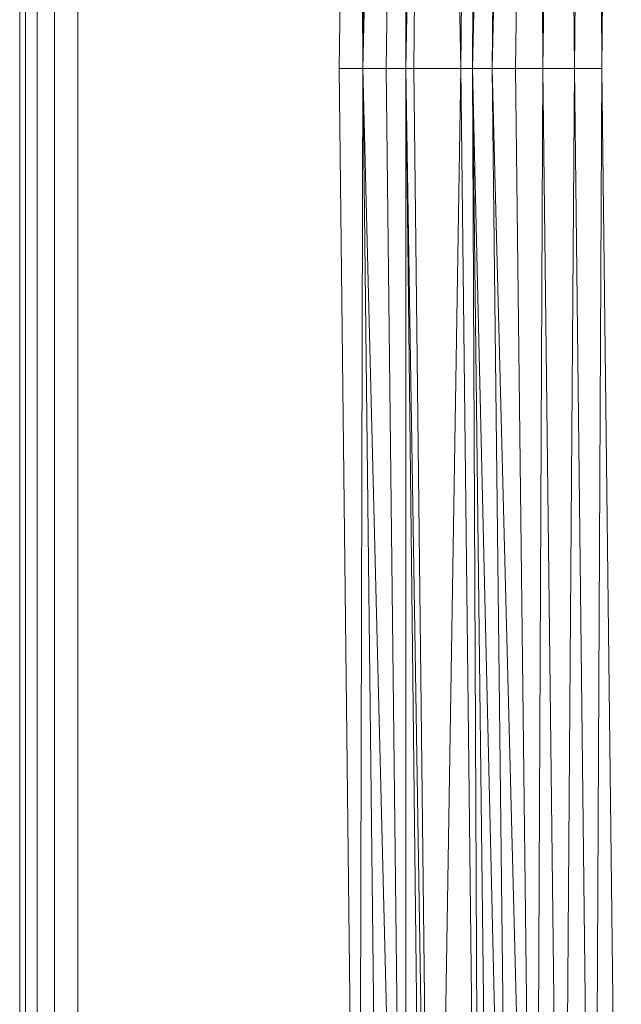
# Model space of a CAD drawing. Header units: metres. Extents: x 391.1 to 427.5, y 12.7 to 28.4.
# Tile 95 of 245: x 408.142 to 408.245, y 21.12 to 21.289. Entities that reach past the tile are written whole.
import ezdxf

# ---------------------------------------------------------------- set-up
doc = ezdxf.new("R2010")
doc.units = ezdxf.units.M
doc.layers.add('02_MOBILIARIO', color=7, linetype='Continuous', lineweight=18)

# ---------------------------------------------------------------- blocks, each defined once
blk = doc.blocks.new('Family - Plats de dutxa PS-1-153387-01_TEL_PS1')
at = {"layer": '02_MOBILIARIO', "color": 253, "true_color": 0xaaaaaa}
for p, q in [((0.01, 0.80026), (0.01, 0.00026)), ((0.01, 0.80026), (0.01, 0.00026)), ((0.01, 0.30026), (0.01, 0.79026)), ((0.01, 0.79026), (0.01, 0.30026)), ((0.01, 0.30026), (0.01, 0.79026)), ((0.01, 0.79026), (0.01, 0.40026)), ((0.01, 0.40026), (0.01, 0.79026)), ((0.01, 0.79026), (0.01, 0.40026)), ((0.01, 0.40026), (0.01, 0.79026)), ((0.011, 0.79026), (0.011, 0.40026)), ((0.011, 0.40026), (0.011, 0.79026)), ((0.013, 0.79026), (0.013, 0.01026)), ((0.013, 0.40026), (0.013, 0.79026)), ((0.013, 0.79026), (0.013, 0.40026)), ((0.013, 0.40026), (0.013, 0.79026)), ((0.016, 0.40026), (0.016, 0.78926)), ((0.016, 0.40026), (0.016, 0.78926)), ((0.02, 0.40026), (0.02, 0.78826)), ((0.02, 0.40026), (0.02, 0.78826)), ((0.065, 0.40026), (0.06837, 0.6947)), ((0.065, 0.40026), (0.06837, 0.6947)), ((0.06837, 0.6947), (0.06904, 0.40026)), ((0.06904, 0.40026), (0.06837, 0.6947)), ((0.07241, 0.6947), (0.06904, 0.40026)), ((0.06904, 0.40026), (0.07646, 0.6947)), ((0.07646, 0.6947), (0.06904, 0.40026)), ((0.06904, 0.40026), (0.07241, 0.6947)), ((0.07646, 0.6947), (0.07309, 0.40026)), ((0.07309, 0.40026), (0.07646, 0.6947)), ((0.07646, 0.6947), (0.07646, 0.40026)), ((0.07983, 0.6947), (0.07646, 0.40026)), ((0.07646, 0.40026), (0.07646, 0.6947)), ((0.07646, 0.40026), (0.08118, 0.6947)), ((0.08118, 0.6947), (0.07646, 0.40026)), ((0.07646, 0.40026), (0.07983, 0.6947)), ((0.08118, 0.6947), (0.07781, 0.40026)), ((0.07781, 0.40026), (0.08118, 0.6947)), ((0.08118, 0.6947), (0.0859, 0.40026)), ((0.0859, 0.40026), (0.08118, 0.6947)), ((0.08927, 0.68728), (0.0859, 0.40026)), ((0.0859, 0.40026), (0.08927, 0.68728)), ((0.08927, 0.68728), (0.08792, 0.40026)), ((0.09129, 0.68728), (0.08792, 0.40026)), ((0.08792, 0.40026), (0.08927, 0.68728)), ((0.08792, 0.40026), (0.09466, 0.68728)), ((0.09466, 0.68728), (0.08792, 0.40026)), ((0.08792, 0.40026), (0.09129, 0.68728)), ((0.09466, 0.68728), (0.09129, 0.40026)), ((0.09129, 0.40026), (0.0987, 0.68728)), ((0.0987, 0.68728), (0.09129, 0.40026)), ((0.09129, 0.40026), (0.09466, 0.68728)), ((0.0987, 0.68728), (0.09533, 0.40026)), ((0.09533, 0.40026), (0.0987, 0.68728)), ((0.0987, 0.68728), (0.10005, 0.40026)), ((0.10005, 0.40026), (0.0987, 0.68728)), ((0.10342, 0.68728), (0.10005, 0.40026)), ((0.10005, 0.40026), (0.10342, 0.68728)), ((0.10342, 0.68728), (0.10545, 0.40026)), ((0.10545, 0.40026), (0.10342, 0.68728)), ((0.10882, 0.68728), (0.10545, 0.40026)), ((0.10545, 0.40026), (0.10882, 0.68728)), ((0.10882, 0.68728), (0.11017, 0.40026)), ((0.11017, 0.40026), (0.10882, 0.68728)), ((0.11017, 0.40026), (0.11354, 0.68728)), ((0.11354, 0.68728), (0.11017, 0.40026)), ((0.01, 0.01026), (0.01, 0.40026)), ((0.01, 0.01026), (0.01, 0.40026)), ((0.01, 0.01026), (0.01, 0.40026)), ((0.01, 0.01026), (0.01, 0.40026)), ((0.011, 0.01026), (0.011, 0.40026)), ((0.011, 0.01026), (0.011, 0.40026)), ((0.013, 0.01026), (0.013, 0.40026)), ((0.013, 0.01026), (0.013, 0.40026)), ((0.013, 0.01026), (0.013, 0.40026)), ((0.016, 0.01126), (0.016, 0.40026)), ((0.016, 0.01126), (0.016, 0.40026)), ((0.02, 0.01226), (0.02, 0.40026)), ((0.02, 0.01226), (0.02, 0.40026)), ((0.06904, 0.40026), (0.065, 0.40026)), ((0.06837, 0.10582), (0.065, 0.40026)), ((0.065, 0.40026), (0.06904, 0.40026)), ((0.06837, 0.10582), (0.065, 0.40026)), ((0.06904, 0.40026), (0.06837, 0.10582)), ((0.06837, 0.10582), (0.06904, 0.40026)), ((0.06904, 0.40026), (0.07309, 0.40026)), ((0.06904, 0.40026), (0.07646, 0.10582)), ((0.06904, 0.40026), (0.07241, 0.10582)), ((0.07646, 0.10582), (0.06904, 0.40026)), ((0.06904, 0.40026), (0.07309, 0.40026)), ((0.06904, 0.40026), (0.07241, 0.10582)), ((0.07646, 0.40026), (0.07309, 0.40026)), ((0.07646, 0.10582), (0.07309, 0.40026)), ((0.07309, 0.40026), (0.07646, 0.40026)), ((0.07646, 0.10582), (0.07309, 0.40026)), ((0.07646, 0.40026), (0.07781, 0.40026)), ((0.07646, 0.40026), (0.08118, 0.10582)), ((0.07646, 0.40026), (0.07983, 0.10582)), ((0.08118, 0.10582), (0.07646, 0.40026)), ((0.07646, 0.40026), (0.07781, 0.40026)), ((0.07646, 0.40026), (0.07983, 0.10582)), ((0.07646, 0.40026), (0.07646, 0.10582)), ((0.07646, 0.10582), (0.07646, 0.40026)), ((0.08118, 0.10582), (0.07781, 0.40026)), ((0.07781, 0.40026), (0.0859, 0.40026)), ((0.08118, 0.10582), (0.07781, 0.40026)), ((0.0859, 0.40026), (0.07781, 0.40026)), ((0.0859, 0.40026), (0.08118, 0.10582)), ((0.08118, 0.10582), (0.0859, 0.40026)), ((0.08927, 0.11324), (0.0859, 0.40026)), ((0.0859, 0.40026), (0.08792, 0.40026)), ((0.0859, 0.40026), (0.08927, 0.11324)), ((0.08792, 0.40026), (0.0859, 0.40026)), ((0.08792, 0.40026), (0.09466, 0.11324)), ((0.08792, 0.40026), (0.09129, 0.11324)), ((0.09466, 0.11324), (0.08792, 0.40026)), ((0.08792, 0.40026), (0.09129, 0.40026)), ((0.08792, 0.40026), (0.09129, 0.11324)), ((0.08792, 0.40026), (0.08927, 0.11324)), ((0.08927, 0.11324), (0.08792, 0.40026)), ((0.08792, 0.40026), (0.09129, 0.40026)), ((0.09129, 0.40026), (0.0987, 0.11324)), ((0.09129, 0.40026), (0.09466, 0.11324)), ((0.0987, 0.11324), (0.09129, 0.40026)), ((0.09129, 0.40026), (0.09533, 0.40026)), ((0.09466, 0.11324), (0.09129, 0.40026)), ((0.09129, 0.40026), (0.09533, 0.40026)), ((0.0987, 0.11324), (0.09533, 0.40026)), ((0.09533, 0.40026), (0.10005, 0.40026)), ((0.0987, 0.11324), (0.09533, 0.40026)), ((0.10005, 0.40026), (0.09533, 0.40026)), ((0.10005, 0.40026), (0.0987, 0.11324)), ((0.0987, 0.11324), (0.10005, 0.40026)), ((0.10342, 0.11324), (0.10005, 0.40026)), ((0.10005, 0.40026), (0.10545, 0.40026)), ((0.10005, 0.40026), (0.10342, 0.11324)), ((0.10545, 0.40026), (0.10005, 0.40026)), ((0.10545, 0.40026), (0.10342, 0.11324)), ((0.10342, 0.11324), (0.10545, 0.40026)), ((0.10882, 0.11324), (0.10545, 0.40026)), ((0.10545, 0.40026), (0.11017, 0.40026)), ((0.10545, 0.40026), (0.10882, 0.11324)), ((0.11017, 0.40026), (0.10545, 0.40026)), ((0.11017, 0.40026), (0.10882, 0.11324)), ((0.10882, 0.11324), (0.11017, 0.40026)), ((0.11354, 0.11324), (0.11017, 0.40026)), ((0.11017, 0.40026), (0.11354, 0.11324)), ((0.01, 0.01026), (0.01, 0.30026)), ((0.01, 0.30026), (0.01, 0.01026)), ((0.01, 0.01026), (0.01, 0.30026))]:
    blk.add_line(p, q, dxfattribs=at)
blk = doc.blocks.new('LONDR55-XX_ZZ-ARQ-CAA-M3D-Londres55_ifc-1-01_TEL_PS1')
at = {"layer": '02_MOBILIARIO', "color": 253, "lineweight": 18, "true_color": 0xaaaaaa}
blk.add_blockref('Family - Plats de dutxa PS-1-153387-01_TEL_PS1', (408.13172, 20.88048), dxfattribs=at)

msp = doc.modelspace()

# ---------------------------------------------------------------- block references
at = {"lineweight": 5}
msp.add_blockref('LONDR55-XX_ZZ-ARQ-CAA-M3D-Londres55_ifc-1-01_TEL_PS1', (0, 0), dxfattribs=at)

doc.saveas('drawing.dxf')
